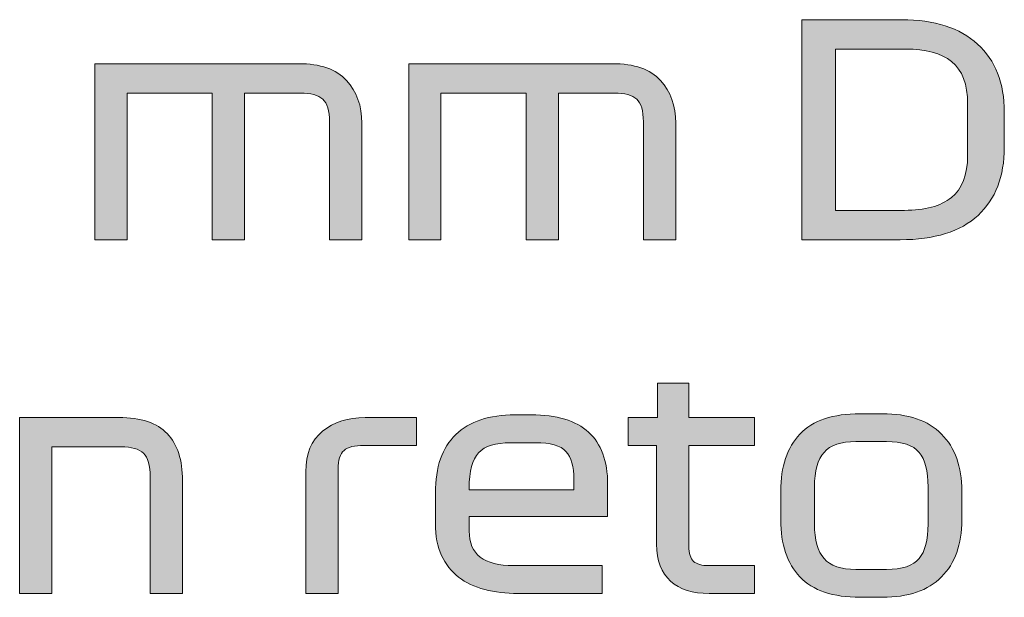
# Model space of a CAD drawing. Header units: millimetres. Extents: x 4 to 594, y -297 to -6.
# Tile 47 of 134: x 258.6 to 270.44, y -280.58 to -273.64. Entities that reach past the tile are written whole.
import ezdxf

# ---------------------------------------------------------------- set-up
doc = ezdxf.new("R2010")
doc.units = ezdxf.units.MM
doc.header["$MEASUREMENT"] = 0
doc.layers.add('Layer 1', color=7, linetype='Continuous', lineweight=0)

# ---------------------------------------------------------------- blocks, each defined once
blk = doc.blocks.new('Block_35')
at = {"layer": 'Layer 1', "true_color": 0x2c2a29, "transparency": 33554687}
h = blk.add_hatch(color=250, dxfattribs=at)
edge = h.paths.add_edge_path()
edge.add_spline(control_points=[(269.26, -273.99), (269.26, -273.99), (268.414, -273.99), (268.414, -273.99), (268.414, -273.99), (268.414, -275.93), (268.414, -275.93), (268.414, -275.93), (269.243, -275.93), (269.243, -275.93), (269.487, -275.93), (269.675, -275.879), (269.806, -275.777), (269.936, -275.674), (270.001, -275.504), (270.001, -275.267), (270.001, -275.267), (270.001, -274.649), (270.001, -274.649), (270.001, -274.412), (269.937, -274.243), (269.809, -274.141), (269.681, -274.04), (269.498, -273.99), (269.26, -273.99)], knot_values=[0, 0, 0, 0, 1, 1, 1, 2, 2, 2, 3, 3, 3, 4, 4, 4, 5, 5, 5, 6, 6, 6, 7, 7, 7, 8, 8, 8, 8], degree=3, periodic=0)
edge = h.paths.add_edge_path()
edge.add_spline(control_points=[(269.208, -273.637), (269.603, -273.637), (269.907, -273.735), (270.121, -273.93), (270.335, -274.125), (270.442, -274.398), (270.442, -274.748), (270.442, -274.748), (270.442, -275.172), (270.442, -275.172), (270.442, -275.522), (270.337, -275.795), (270.127, -275.99), (269.916, -276.185), (269.604, -276.283), (269.19, -276.283), (269.19, -276.283), (268.008, -276.283), (268.008, -276.283), (268.008, -276.283), (268.008, -273.637), (268.008, -273.637), (268.008, -273.637), (269.208, -273.637), (269.208, -273.637), (269.208, -273.637), (269.208, -273.637), (269.208, -273.637)], knot_values=[0, 0, 0, 0, 1, 1, 1, 2, 2, 2, 3, 3, 3, 4, 4, 4, 5, 5, 5, 6, 6, 6, 7, 7, 7, 8, 8, 8, 9, 9, 9, 9], degree=3, periodic=0)
h = blk.add_hatch(color=250, dxfattribs=at)
edge = h.paths.add_edge_path()
edge.add_spline(control_points=[(259.506, -276.283), (259.506, -276.283), (259.506, -274.166), (259.506, -274.166), (259.506, -274.166), (261.955, -274.166), (261.955, -274.166), (262.218, -274.166), (262.411, -274.233), (262.533, -274.367), (262.656, -274.501), (262.717, -274.673), (262.717, -274.882), (262.717, -274.882), (262.717, -276.283), (262.717, -276.283), (262.717, -276.283), (262.329, -276.283), (262.329, -276.283), (262.329, -276.283), (262.329, -274.865), (262.329, -274.865), (262.329, -274.733), (262.302, -274.642), (262.247, -274.593), (262.193, -274.544), (262.104, -274.519), (261.979, -274.519), (261.979, -274.519), (261.306, -274.519), (261.306, -274.519), (261.306, -274.519), (261.306, -276.283), (261.306, -276.283), (261.306, -276.283), (260.918, -276.283), (260.918, -276.283), (260.918, -276.283), (260.918, -274.519), (260.918, -274.519), (260.918, -274.519), (259.895, -274.519), (259.895, -274.519), (259.895, -274.519), (259.895, -276.283), (259.895, -276.283), (259.895, -276.283), (259.506, -276.283), (259.506, -276.283)], knot_values=[0, 0, 0, 0, 1, 1, 1, 2, 2, 2, 3, 3, 3, 4, 4, 4, 5, 5, 5, 6, 6, 6, 7, 7, 7, 8, 8, 8, 9, 9, 9, 10, 10, 10, 11, 11, 11, 12, 12, 12, 13, 13, 13, 14, 14, 14, 15, 15, 15, 16, 16, 16, 16], degree=3, periodic=0)
h = blk.add_hatch(color=250, dxfattribs=at)
edge = h.paths.add_edge_path()
edge.add_spline(control_points=[(263.281, -276.283), (263.281, -276.283), (263.281, -274.166), (263.281, -274.166), (263.281, -274.166), (265.729, -274.166), (265.729, -274.166), (265.993, -274.166), (266.186, -274.233), (266.308, -274.367), (266.43, -274.501), (266.491, -274.673), (266.491, -274.882), (266.491, -274.882), (266.491, -276.283), (266.491, -276.283), (266.491, -276.283), (266.103, -276.283), (266.103, -276.283), (266.103, -276.283), (266.103, -274.865), (266.103, -274.865), (266.103, -274.733), (266.076, -274.642), (266.022, -274.593), (265.968, -274.544), (265.879, -274.519), (265.754, -274.519), (265.754, -274.519), (265.08, -274.519), (265.08, -274.519), (265.08, -274.519), (265.08, -276.283), (265.08, -276.283), (265.08, -276.283), (264.692, -276.283), (264.692, -276.283), (264.692, -276.283), (264.692, -274.519), (264.692, -274.519), (264.692, -274.519), (263.669, -274.519), (263.669, -274.519), (263.669, -274.519), (263.669, -276.283), (263.669, -276.283), (263.669, -276.283), (263.281, -276.283), (263.281, -276.283)], knot_values=[0, 0, 0, 0, 1, 1, 1, 2, 2, 2, 3, 3, 3, 4, 4, 4, 5, 5, 5, 6, 6, 6, 7, 7, 7, 8, 8, 8, 9, 9, 9, 10, 10, 10, 11, 11, 11, 12, 12, 12, 13, 13, 13, 14, 14, 14, 15, 15, 15, 16, 16, 16, 16], degree=3, periodic=0)
h = blk.add_hatch(color=250, dxfattribs=at)
edge = h.paths.add_edge_path()
edge.add_spline(control_points=[(265.92, -278.756), (265.92, -278.756), (265.92, -278.421), (265.92, -278.421), (265.92, -278.421), (266.273, -278.421), (266.273, -278.421), (266.273, -278.421), (266.273, -278.008), (266.273, -278.008), (266.273, -278.008), (266.65, -278.008), (266.65, -278.008), (266.65, -278.008), (266.65, -278.421), (266.65, -278.421), (266.65, -278.421), (267.437, -278.421), (267.437, -278.421), (267.437, -278.421), (267.437, -278.756), (267.437, -278.756), (267.437, -278.756), (266.65, -278.756), (266.65, -278.756), (266.65, -278.756), (266.65, -279.966), (266.65, -279.966), (266.65, -280.055), (266.669, -280.117), (266.707, -280.151), (266.744, -280.185), (266.805, -280.202), (266.89, -280.202), (266.89, -280.202), (267.437, -280.202), (267.437, -280.202), (267.437, -280.202), (267.437, -280.537), (267.437, -280.537), (267.437, -280.537), (266.894, -280.537), (266.894, -280.537), (266.696, -280.537), (266.541, -280.488), (266.43, -280.389), (266.318, -280.29), (266.262, -280.142), (266.262, -279.944), (266.262, -279.944), (266.262, -278.756), (266.262, -278.756), (266.262, -278.756), (265.92, -278.756), (265.92, -278.756)], knot_values=[0, 0, 0, 0, 1, 1, 1, 2, 2, 2, 3, 3, 3, 4, 4, 4, 5, 5, 5, 6, 6, 6, 7, 7, 7, 8, 8, 8, 9, 9, 9, 10, 10, 10, 11, 11, 11, 12, 12, 12, 13, 13, 13, 14, 14, 14, 15, 15, 15, 16, 16, 16, 17, 17, 17, 18, 18, 18, 18], degree=3, periodic=0)
h = blk.add_hatch(color=250, dxfattribs=at)
edge = h.paths.add_edge_path()
edge.add_spline(control_points=[(258.603, -280.537), (258.603, -280.537), (258.603, -278.421), (258.603, -278.421), (258.603, -278.421), (259.796, -278.421), (259.796, -278.421), (260.061, -278.421), (260.256, -278.485), (260.378, -278.615), (260.5, -278.744), (260.561, -278.932), (260.561, -279.179), (260.561, -279.179), (260.561, -280.537), (260.561, -280.537), (260.561, -280.537), (260.173, -280.537), (260.173, -280.537), (260.173, -280.537), (260.173, -279.137), (260.173, -279.137), (260.173, -278.998), (260.146, -278.903), (260.092, -278.851), (260.038, -278.799), (259.949, -278.773), (259.824, -278.773), (259.824, -278.773), (258.991, -278.773), (258.991, -278.773), (258.991, -278.773), (258.991, -280.537), (258.991, -280.537), (258.991, -280.537), (258.603, -280.537), (258.603, -280.537)], knot_values=[0, 0, 0, 0, 1, 1, 1, 2, 2, 2, 3, 3, 3, 4, 4, 4, 5, 5, 5, 6, 6, 6, 7, 7, 7, 8, 8, 8, 9, 9, 9, 10, 10, 10, 11, 11, 11, 12, 12, 12, 12], degree=3, periodic=0)
h = blk.add_hatch(color=250, dxfattribs=at)
edge = h.paths.add_edge_path()
edge.add_spline(control_points=[(262.043, -279.073), (262.043, -278.859), (262.11, -278.697), (262.246, -278.586), (262.381, -278.476), (262.552, -278.421), (262.759, -278.421), (262.759, -278.421), (263.373, -278.421), (263.373, -278.421), (263.373, -278.421), (263.373, -278.756), (263.373, -278.756), (263.373, -278.756), (262.741, -278.756), (262.741, -278.756), (262.631, -278.756), (262.551, -278.776), (262.503, -278.817), (262.455, -278.859), (262.431, -278.933), (262.431, -279.041), (262.431, -279.041), (262.431, -280.537), (262.431, -280.537), (262.431, -280.537), (262.043, -280.537), (262.043, -280.537), (262.043, -280.537), (262.043, -279.073), (262.043, -279.073)], knot_values=[0, 0, 0, 0, 1, 1, 1, 2, 2, 2, 3, 3, 3, 4, 4, 4, 5, 5, 5, 6, 6, 6, 7, 7, 7, 8, 8, 8, 9, 9, 9, 10, 10, 10, 10], degree=3, periodic=0)
h = blk.add_hatch(color=250, dxfattribs=at)
edge = h.paths.add_edge_path()
edge.add_spline(control_points=[(264.802, -278.724), (264.802, -278.724), (264.505, -278.724), (264.505, -278.724), (264.327, -278.724), (264.199, -278.764), (264.122, -278.844), (264.046, -278.924), (264.008, -279.067), (264.008, -279.274), (264.008, -279.274), (264.008, -279.292), (264.008, -279.292), (264.008, -279.292), (265.267, -279.292), (265.267, -279.292), (265.267, -279.292), (265.267, -279.168), (265.267, -279.168), (265.267, -279.011), (265.235, -278.897), (265.172, -278.828), (265.108, -278.759), (264.985, -278.724), (264.802, -278.724)], knot_values=[0, 0, 0, 0, 1, 1, 1, 2, 2, 2, 3, 3, 3, 4, 4, 4, 5, 5, 5, 6, 6, 6, 7, 7, 7, 8, 8, 8, 8], degree=3, periodic=0)
edge = h.paths.add_edge_path()
edge.add_spline(control_points=[(265.673, -279.613), (265.673, -279.613), (264.008, -279.613), (264.008, -279.613), (264.008, -279.613), (264.008, -279.786), (264.008, -279.786), (264.008, -279.927), (264.052, -280.032), (264.14, -280.1), (264.228, -280.168), (264.363, -280.202), (264.544, -280.202), (264.544, -280.202), (265.606, -280.202), (265.606, -280.202), (265.606, -280.202), (265.606, -280.537), (265.606, -280.537), (265.606, -280.537), (264.597, -280.537), (264.597, -280.537), (264.451, -280.537), (264.317, -280.521), (264.195, -280.49), (264.073, -280.458), (263.968, -280.408), (263.881, -280.34), (263.794, -280.271), (263.726, -280.184), (263.676, -280.079), (263.627, -279.973), (263.602, -279.846), (263.602, -279.698), (263.602, -279.698), (263.602, -279.327), (263.602, -279.327), (263.602, -279.017), (263.684, -278.783), (263.847, -278.625), (264.011, -278.468), (264.248, -278.389), (264.558, -278.389), (264.558, -278.389), (264.752, -278.389), (264.752, -278.389), (265.06, -278.389), (265.291, -278.458), (265.444, -278.597), (265.596, -278.736), (265.673, -278.944), (265.673, -279.221), (265.673, -279.221), (265.673, -279.613), (265.673, -279.613), (265.673, -279.613), (265.673, -279.613), (265.673, -279.613)], knot_values=[0, 0, 0, 0, 1, 1, 1, 2, 2, 2, 3, 3, 3, 4, 4, 4, 5, 5, 5, 6, 6, 6, 7, 7, 7, 8, 8, 8, 9, 9, 9, 10, 10, 10, 11, 11, 11, 12, 12, 12, 13, 13, 13, 14, 14, 14, 15, 15, 15, 16, 16, 16, 17, 17, 17, 18, 18, 18, 19, 19, 19, 19], degree=3, periodic=0)
h = blk.add_hatch(color=250, dxfattribs=at)
edge = h.paths.add_edge_path()
edge.add_spline(control_points=[(269.525, -279.253), (269.525, -279.065), (269.489, -278.927), (269.418, -278.84), (269.346, -278.753), (269.215, -278.71), (269.024, -278.71), (269.024, -278.71), (268.657, -278.71), (268.657, -278.71), (268.479, -278.71), (268.351, -278.753), (268.275, -278.84), (268.198, -278.927), (268.16, -279.065), (268.16, -279.253), (268.16, -279.253), (268.16, -279.705), (268.16, -279.705), (268.16, -279.893), (268.198, -280.03), (268.275, -280.117), (268.351, -280.204), (268.479, -280.248), (268.657, -280.248), (268.657, -280.248), (269.024, -280.248), (269.024, -280.248), (269.215, -280.248), (269.346, -280.204), (269.418, -280.117), (269.489, -280.03), (269.525, -279.893), (269.525, -279.705), (269.525, -279.705), (269.525, -279.253), (269.525, -279.253)], knot_values=[0, 0, 0, 0, 1, 1, 1, 2, 2, 2, 3, 3, 3, 4, 4, 4, 5, 5, 5, 6, 6, 6, 7, 7, 7, 8, 8, 8, 9, 9, 9, 10, 10, 10, 11, 11, 11, 12, 12, 12, 12], degree=3, periodic=0)
edge = h.paths.add_edge_path()
edge.add_spline(control_points=[(269.931, -279.306), (269.931, -279.306), (269.931, -279.652), (269.931, -279.652), (269.931, -279.946), (269.85, -280.174), (269.687, -280.338), (269.525, -280.501), (269.288, -280.583), (268.975, -280.583), (268.975, -280.583), (268.71, -280.583), (268.71, -280.583), (268.381, -280.583), (268.139, -280.501), (267.985, -280.338), (267.831, -280.174), (267.754, -279.946), (267.754, -279.652), (267.754, -279.652), (267.754, -279.306), (267.754, -279.306), (267.754, -279.012), (267.831, -278.783), (267.985, -278.62), (268.139, -278.456), (268.381, -278.375), (268.71, -278.375), (268.71, -278.375), (268.975, -278.375), (268.975, -278.375), (269.288, -278.375), (269.525, -278.456), (269.687, -278.62), (269.85, -278.783), (269.931, -279.012), (269.931, -279.306), (269.931, -279.306), (269.931, -279.306), (269.931, -279.306)], knot_values=[0, 0, 0, 0, 1, 1, 1, 2, 2, 2, 3, 3, 3, 4, 4, 4, 5, 5, 5, 6, 6, 6, 7, 7, 7, 8, 8, 8, 9, 9, 9, 10, 10, 10, 11, 11, 11, 12, 12, 12, 13, 13, 13, 13], degree=3, periodic=0)
at = {"layer": 'Layer 1'}
for points, knots in [([(269.208, -273.637), (269.603, -273.637), (269.907, -273.735), (270.121, -273.93), (270.335, -274.125), (270.442, -274.398), (270.442, -274.748), (270.442, -274.748), (270.442, -275.172), (270.442, -275.172), (270.442, -275.522), (270.337, -275.795), (270.127, -275.99), (269.916, -276.185), (269.604, -276.283), (269.19, -276.283), (269.19, -276.283), (268.008, -276.283), (268.008, -276.283), (268.008, -276.283), (268.008, -273.637), (268.008, -273.637), (268.008, -273.637), (269.208, -273.637), (269.208, -273.637), (269.208, -273.637), (269.208, -273.637), (269.208, -273.637)], [0, 0, 0, 0, 1, 1, 1, 2, 2, 2, 3, 3, 3, 4, 4, 4, 5, 5, 5, 6, 6, 6, 7, 7, 7, 8, 8, 8, 9, 9, 9, 9]), ([(269.26, -273.99), (269.26, -273.99), (268.414, -273.99), (268.414, -273.99), (268.414, -273.99), (268.414, -275.93), (268.414, -275.93), (268.414, -275.93), (269.243, -275.93), (269.243, -275.93), (269.487, -275.93), (269.675, -275.879), (269.806, -275.777), (269.936, -275.674), (270.001, -275.504), (270.001, -275.267), (270.001, -275.267), (270.001, -274.649), (270.001, -274.649), (270.001, -274.412), (269.937, -274.243), (269.809, -274.141), (269.681, -274.04), (269.498, -273.99), (269.26, -273.99)], [0, 0, 0, 0, 1, 1, 1, 2, 2, 2, 3, 3, 3, 4, 4, 4, 5, 5, 5, 6, 6, 6, 7, 7, 7, 8, 8, 8, 8]), ([(259.506, -276.283), (259.506, -276.283), (259.506, -274.166), (259.506, -274.166), (259.506, -274.166), (261.955, -274.166), (261.955, -274.166), (262.218, -274.166), (262.411, -274.233), (262.533, -274.367), (262.656, -274.501), (262.717, -274.673), (262.717, -274.882), (262.717, -274.882), (262.717, -276.283), (262.717, -276.283), (262.717, -276.283), (262.329, -276.283), (262.329, -276.283), (262.329, -276.283), (262.329, -274.865), (262.329, -274.865), (262.329, -274.733), (262.302, -274.642), (262.247, -274.593), (262.193, -274.544), (262.104, -274.519), (261.979, -274.519), (261.979, -274.519), (261.306, -274.519), (261.306, -274.519), (261.306, -274.519), (261.306, -276.283), (261.306, -276.283), (261.306, -276.283), (260.918, -276.283), (260.918, -276.283), (260.918, -276.283), (260.918, -274.519), (260.918, -274.519), (260.918, -274.519), (259.895, -274.519), (259.895, -274.519), (259.895, -274.519), (259.895, -276.283), (259.895, -276.283), (259.895, -276.283), (259.506, -276.283), (259.506, -276.283)], [0, 0, 0, 0, 1, 1, 1, 2, 2, 2, 3, 3, 3, 4, 4, 4, 5, 5, 5, 6, 6, 6, 7, 7, 7, 8, 8, 8, 9, 9, 9, 10, 10, 10, 11, 11, 11, 12, 12, 12, 13, 13, 13, 14, 14, 14, 15, 15, 15, 16, 16, 16, 16]), ([(263.281, -276.283), (263.281, -276.283), (263.281, -274.166), (263.281, -274.166), (263.281, -274.166), (265.729, -274.166), (265.729, -274.166), (265.993, -274.166), (266.186, -274.233), (266.308, -274.367), (266.43, -274.501), (266.491, -274.673), (266.491, -274.882), (266.491, -274.882), (266.491, -276.283), (266.491, -276.283), (266.491, -276.283), (266.103, -276.283), (266.103, -276.283), (266.103, -276.283), (266.103, -274.865), (266.103, -274.865), (266.103, -274.733), (266.076, -274.642), (266.022, -274.593), (265.968, -274.544), (265.879, -274.519), (265.754, -274.519), (265.754, -274.519), (265.08, -274.519), (265.08, -274.519), (265.08, -274.519), (265.08, -276.283), (265.08, -276.283), (265.08, -276.283), (264.692, -276.283), (264.692, -276.283), (264.692, -276.283), (264.692, -274.519), (264.692, -274.519), (264.692, -274.519), (263.669, -274.519), (263.669, -274.519), (263.669, -274.519), (263.669, -276.283), (263.669, -276.283), (263.669, -276.283), (263.281, -276.283), (263.281, -276.283)], [0, 0, 0, 0, 1, 1, 1, 2, 2, 2, 3, 3, 3, 4, 4, 4, 5, 5, 5, 6, 6, 6, 7, 7, 7, 8, 8, 8, 9, 9, 9, 10, 10, 10, 11, 11, 11, 12, 12, 12, 13, 13, 13, 14, 14, 14, 15, 15, 15, 16, 16, 16, 16]), ([(265.92, -278.756), (265.92, -278.756), (265.92, -278.421), (265.92, -278.421), (265.92, -278.421), (266.273, -278.421), (266.273, -278.421), (266.273, -278.421), (266.273, -278.008), (266.273, -278.008), (266.273, -278.008), (266.65, -278.008), (266.65, -278.008), (266.65, -278.008), (266.65, -278.421), (266.65, -278.421), (266.65, -278.421), (267.437, -278.421), (267.437, -278.421), (267.437, -278.421), (267.437, -278.756), (267.437, -278.756), (267.437, -278.756), (266.65, -278.756), (266.65, -278.756), (266.65, -278.756), (266.65, -279.966), (266.65, -279.966), (266.65, -280.055), (266.669, -280.117), (266.707, -280.151), (266.744, -280.185), (266.805, -280.202), (266.89, -280.202), (266.89, -280.202), (267.437, -280.202), (267.437, -280.202), (267.437, -280.202), (267.437, -280.537), (267.437, -280.537), (267.437, -280.537), (266.894, -280.537), (266.894, -280.537), (266.696, -280.537), (266.541, -280.488), (266.43, -280.389), (266.318, -280.29), (266.262, -280.142), (266.262, -279.944), (266.262, -279.944), (266.262, -278.756), (266.262, -278.756), (266.262, -278.756), (265.92, -278.756), (265.92, -278.756)], [0, 0, 0, 0, 1, 1, 1, 2, 2, 2, 3, 3, 3, 4, 4, 4, 5, 5, 5, 6, 6, 6, 7, 7, 7, 8, 8, 8, 9, 9, 9, 10, 10, 10, 11, 11, 11, 12, 12, 12, 13, 13, 13, 14, 14, 14, 15, 15, 15, 16, 16, 16, 17, 17, 17, 18, 18, 18, 18]), ([(258.603, -280.537), (258.603, -280.537), (258.603, -278.421), (258.603, -278.421), (258.603, -278.421), (259.796, -278.421), (259.796, -278.421), (260.061, -278.421), (260.256, -278.485), (260.378, -278.615), (260.5, -278.744), (260.561, -278.932), (260.561, -279.179), (260.561, -279.179), (260.561, -280.537), (260.561, -280.537), (260.561, -280.537), (260.173, -280.537), (260.173, -280.537), (260.173, -280.537), (260.173, -279.137), (260.173, -279.137), (260.173, -278.998), (260.146, -278.903), (260.092, -278.851), (260.038, -278.799), (259.949, -278.773), (259.824, -278.773), (259.824, -278.773), (258.991, -278.773), (258.991, -278.773), (258.991, -278.773), (258.991, -280.537), (258.991, -280.537), (258.991, -280.537), (258.603, -280.537), (258.603, -280.537)], [0, 0, 0, 0, 1, 1, 1, 2, 2, 2, 3, 3, 3, 4, 4, 4, 5, 5, 5, 6, 6, 6, 7, 7, 7, 8, 8, 8, 9, 9, 9, 10, 10, 10, 11, 11, 11, 12, 12, 12, 12]), ([(262.043, -279.073), (262.043, -278.859), (262.11, -278.697), (262.246, -278.586), (262.381, -278.476), (262.552, -278.421), (262.759, -278.421), (262.759, -278.421), (263.373, -278.421), (263.373, -278.421), (263.373, -278.421), (263.373, -278.756), (263.373, -278.756), (263.373, -278.756), (262.741, -278.756), (262.741, -278.756), (262.631, -278.756), (262.551, -278.776), (262.503, -278.817), (262.455, -278.859), (262.431, -278.933), (262.431, -279.041), (262.431, -279.041), (262.431, -280.537), (262.431, -280.537), (262.431, -280.537), (262.043, -280.537), (262.043, -280.537), (262.043, -280.537), (262.043, -279.073), (262.043, -279.073)], [0, 0, 0, 0, 1, 1, 1, 2, 2, 2, 3, 3, 3, 4, 4, 4, 5, 5, 5, 6, 6, 6, 7, 7, 7, 8, 8, 8, 9, 9, 9, 10, 10, 10, 10]), ([(265.673, -279.613), (265.673, -279.613), (264.008, -279.613), (264.008, -279.613), (264.008, -279.613), (264.008, -279.786), (264.008, -279.786), (264.008, -279.927), (264.052, -280.032), (264.14, -280.1), (264.228, -280.168), (264.363, -280.202), (264.544, -280.202), (264.544, -280.202), (265.606, -280.202), (265.606, -280.202), (265.606, -280.202), (265.606, -280.537), (265.606, -280.537), (265.606, -280.537), (264.597, -280.537), (264.597, -280.537), (264.451, -280.537), (264.317, -280.521), (264.195, -280.49), (264.073, -280.458), (263.968, -280.408), (263.881, -280.34), (263.794, -280.271), (263.726, -280.184), (263.676, -280.079), (263.627, -279.973), (263.602, -279.846), (263.602, -279.698), (263.602, -279.698), (263.602, -279.327), (263.602, -279.327), (263.602, -279.017), (263.684, -278.783), (263.847, -278.625), (264.011, -278.468), (264.248, -278.389), (264.558, -278.389), (264.558, -278.389), (264.752, -278.389), (264.752, -278.389), (265.06, -278.389), (265.291, -278.458), (265.444, -278.597), (265.596, -278.736), (265.673, -278.944), (265.673, -279.221), (265.673, -279.221), (265.673, -279.613), (265.673, -279.613), (265.673, -279.613), (265.673, -279.613), (265.673, -279.613)], [0, 0, 0, 0, 1, 1, 1, 2, 2, 2, 3, 3, 3, 4, 4, 4, 5, 5, 5, 6, 6, 6, 7, 7, 7, 8, 8, 8, 9, 9, 9, 10, 10, 10, 11, 11, 11, 12, 12, 12, 13, 13, 13, 14, 14, 14, 15, 15, 15, 16, 16, 16, 17, 17, 17, 18, 18, 18, 19, 19, 19, 19]), ([(269.931, -279.306), (269.931, -279.306), (269.931, -279.652), (269.931, -279.652), (269.931, -279.946), (269.85, -280.174), (269.687, -280.338), (269.525, -280.501), (269.288, -280.583), (268.975, -280.583), (268.975, -280.583), (268.71, -280.583), (268.71, -280.583), (268.381, -280.583), (268.139, -280.501), (267.985, -280.338), (267.831, -280.174), (267.754, -279.946), (267.754, -279.652), (267.754, -279.652), (267.754, -279.306), (267.754, -279.306), (267.754, -279.012), (267.831, -278.783), (267.985, -278.62), (268.139, -278.456), (268.381, -278.375), (268.71, -278.375), (268.71, -278.375), (268.975, -278.375), (268.975, -278.375), (269.288, -278.375), (269.525, -278.456), (269.687, -278.62), (269.85, -278.783), (269.931, -279.012), (269.931, -279.306), (269.931, -279.306), (269.931, -279.306), (269.931, -279.306)], [0, 0, 0, 0, 1, 1, 1, 2, 2, 2, 3, 3, 3, 4, 4, 4, 5, 5, 5, 6, 6, 6, 7, 7, 7, 8, 8, 8, 9, 9, 9, 10, 10, 10, 11, 11, 11, 12, 12, 12, 13, 13, 13, 13]), ([(264.802, -278.724), (264.802, -278.724), (264.505, -278.724), (264.505, -278.724), (264.327, -278.724), (264.199, -278.764), (264.122, -278.844), (264.046, -278.924), (264.008, -279.067), (264.008, -279.274), (264.008, -279.274), (264.008, -279.292), (264.008, -279.292), (264.008, -279.292), (265.267, -279.292), (265.267, -279.292), (265.267, -279.292), (265.267, -279.168), (265.267, -279.168), (265.267, -279.011), (265.235, -278.897), (265.172, -278.828), (265.108, -278.759), (264.985, -278.724), (264.802, -278.724)], [0, 0, 0, 0, 1, 1, 1, 2, 2, 2, 3, 3, 3, 4, 4, 4, 5, 5, 5, 6, 6, 6, 7, 7, 7, 8, 8, 8, 8]), ([(269.525, -279.253), (269.525, -279.065), (269.489, -278.927), (269.418, -278.84), (269.346, -278.753), (269.215, -278.71), (269.024, -278.71), (269.024, -278.71), (268.657, -278.71), (268.657, -278.71), (268.479, -278.71), (268.351, -278.753), (268.275, -278.84), (268.198, -278.927), (268.16, -279.065), (268.16, -279.253), (268.16, -279.253), (268.16, -279.705), (268.16, -279.705), (268.16, -279.893), (268.198, -280.03), (268.275, -280.117), (268.351, -280.204), (268.479, -280.248), (268.657, -280.248), (268.657, -280.248), (269.024, -280.248), (269.024, -280.248), (269.215, -280.248), (269.346, -280.204), (269.418, -280.117), (269.489, -280.03), (269.525, -279.893), (269.525, -279.705), (269.525, -279.705), (269.525, -279.253), (269.525, -279.253)], [0, 0, 0, 0, 1, 1, 1, 2, 2, 2, 3, 3, 3, 4, 4, 4, 5, 5, 5, 6, 6, 6, 7, 7, 7, 8, 8, 8, 9, 9, 9, 10, 10, 10, 11, 11, 11, 12, 12, 12, 12])]:
    blk.add_open_spline(points, degree=3, knots=knots, dxfattribs=at)
blk = doc.blocks.new('Block_0')
at = {"layer": 'Layer 1'}
blk.add_blockref('Block_35', (0, 0), dxfattribs=at)

msp = doc.modelspace()

# ---------------------------------------------------------------- block references
at = {"layer": 'Layer 1'}
msp.add_blockref('Block_0', (0, 0), dxfattribs=at)

doc.saveas('drawing.dxf')
